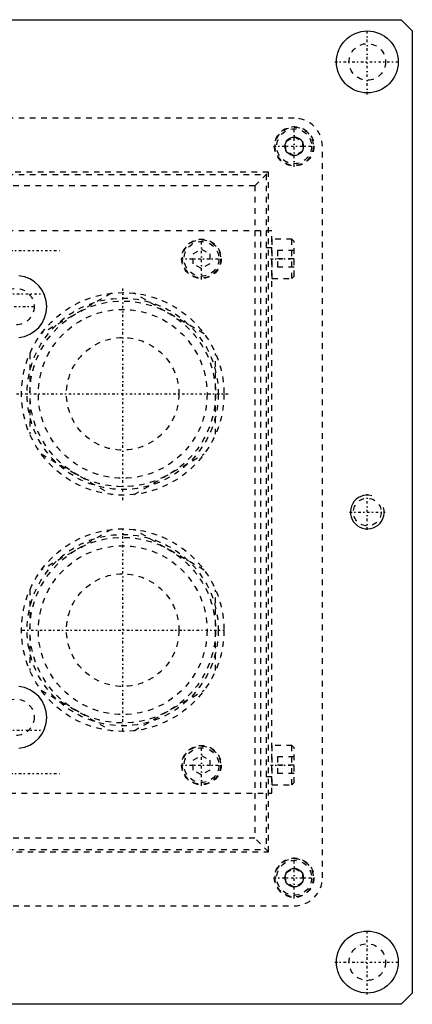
# Model space of a CAD drawing. Extents: x -400 to 147, y -88 to 88.
# Tile 6 of 6: x 77 to 147, y -88 to 88. Entities that reach past the tile are written whole.
import ezdxf

# ---------------------------------------------------------------- set-up
doc = ezdxf.new("R2010")
doc.units = 0
doc.linetypes.add('CENTER', pattern=[1.5, 0.45, -0.5, 0.05, -0.5])
doc.linetypes.add('DASHED', pattern=[2, 1, -1])
for name, color, linetype in [('AM_0', 7, 'CONTINUOUS'), ('AM_10', 7, 'CONTINUOUS'), ('AM_3', 7, 'DASHED'), ('AM_7', 7, 'CENTER')]:
    doc.layers.add(name, color=color, linetype=linetype)

msp = doc.modelspace()

# ---------------------------------------------------------------- linework, layer by layer
at = {"layer": 'AM_0', "color": 7, "linetype": 'CONTINUOUS'}
for p, q in [((-57, 87.5), (145, 87.5)), ((145, 87.5), (147, 85.5)), ((147, 85.5), (147, -85.5)), ((147, -85.5), (145, -87.5)), ((145, -87.5), (-57, -87.5))]:
    msp.add_line(p, q, dxfattribs=at)
for centre, radius in [((139, 80), 5.5), ((126, 65), 1.65), ((126, -65), 1.65), ((139, -80), 5.5)]:
    msp.add_circle(centre, radius, dxfattribs=at)
for centre in [(76.5, 36.5), (76.5, -36.5)]:
    msp.add_arc(centre, 5.5, 275.2159, 84.7841, dxfattribs=at)
at = {"layer": 'AM_10', "color": 7, "linetype": 'CONTINUOUS'}
msp.add_arc((139, 0), 3, 75, 15, dxfattribs=at)
at = {"layer": 'AM_3', "color": 6, "linetype": 'DASHED'}
for p, q in [((126, 70), (-38, 70)), ((124.5, 65.87), (126, 66.73)), ((126, 66.73), (127.5, 65.87)), ((124.5, 64.13), (124.5, 65.87)), ((127.5, 65.87), (127.5, 64.13)), ((131, -65), (131, 65)), ((126, 63.27), (124.5, 64.13)), ((127.5, 64.13), (126, 63.27)), ((121.4, 60.4), (-33.4, 60.4)), ((-33, 60), (121, 60)), ((119, 58), (121.4, 60.4)), ((121, 60), (121, -60)), ((121.4, -60.4), (121.4, 60.4)), ((119, 58), (-31, 58)), ((119, 58), (119, -58)), ((122, 50), (39.5, 50)), ((120, 50), (120, -50)), ((122, -50), (122, 50)), ((125.6, 48.5), (122.1, 48.5)), ((122.1, 41.5), (122.1, 48.5)), ((126, 48.1), (125.6, 48.5)), ((125.6, 41.5), (125.6, 48.5)), ((126, 41.9), (126, 48.1)), ((108, 45.87), (109.5, 46.73)), ((108, 44.13), (108, 45.87)), ((109.5, 46.73), (111, 45.87)), ((111, 45.87), (111, 44.13)), ((121, 47), (122, 47)), ((123, 46.5), (123, 43.5)), ((126, 46.5), (123, 46.5)), ((109.5, 43.27), (108, 44.13)), ((111, 44.13), (109.5, 43.27)), ((126, 45), (123, 45)), ((126, 43.5), (123, 43.5)), ((122.1, 41.5), (125.6, 41.5)), ((125.6, 41.5), (126, 41.9)), ((93.48, 38.89), (81.02, 31.69)), ((109.98, 31.69), (97.52, 38.89)), ((79, 28.19), (79, 13.81)), ((112, 13.81), (112, 28.19)), ((81.02, 10.31), (93.48, 3.11)), ((97.52, 3.11), (109.98, 10.31)), ((93.48, -3.11), (81.02, -10.31)), ((109.98, -10.31), (97.52, -3.11)), ((79, -13.81), (79, -28.19)), ((112, -28.19), (112, -13.81)), ((81.02, -31.69), (93.48, -38.89)), ((97.52, -38.89), (109.98, -31.69)), ((125.6, -41.5), (122.1, -41.5)), ((122.1, -48.5), (122.1, -41.5)), ((126, -41.9), (125.6, -41.5)), ((125.6, -48.5), (125.6, -41.5)), ((126, -48.1), (126, -41.9)), ((108, -44.13), (109.5, -43.27)), ((109.5, -43.27), (111, -44.13)), ((123, -43.5), (123, -46.5)), ((126, -43.5), (123, -43.5)), ((108, -45.87), (108, -44.13)), ((111, -44.13), (111, -45.87)), ((126, -45), (123, -45)), ((109.5, -46.73), (108, -45.87)), ((111, -45.87), (109.5, -46.73)), ((121, -47), (122, -47)), ((126, -46.5), (123, -46.5)), ((122.1, -48.5), (125.6, -48.5)), ((125.6, -48.5), (126, -48.1)), ((39.5, -50), (122, -50)), ((119, -58), (-31, -58)), ((121.4, -60.4), (119, -58)), ((-33.4, -60.4), (121.4, -60.4)), ((-33, -60), (121, -60)), ((124.5, -64.13), (126, -63.27)), ((124.5, -65.87), (124.5, -64.13)), ((126, -63.27), (127.5, -64.13)), ((127.5, -64.13), (127.5, -65.87)), ((126, -66.73), (124.5, -65.87)), ((127.5, -65.87), (126, -66.73)), ((-38, -70), (126, -70))]:
    msp.add_line(p, q, dxfattribs=at)
for centre, radius in [((139, 80), 3.25), ((126, 65), 3.5), ((126, 65), 3.4), ((126, 65), 3.1), ((109.5, 45), 3.5), ((109.5, 45), 3.4), ((109.5, 45), 3.1), ((76.5, 36.5), 3.25), ((95.5, 21), 18), ((95.5, 21), 17), ((95.5, 21), 16.5), ((95.5, 21), 15), ((95.5, 21), 10), ((139, 0), 2.46), ((95.5, -21), 18), ((95.5, -21), 17), ((95.5, -21), 16.5), ((95.5, -21), 15), ((95.5, -21), 10), ((76.5, -36.5), 3.25), ((109.5, -45), 3.5), ((109.5, -45), 3.4), ((109.5, -45), 3.1), ((126, -65), 3.5), ((126, -65), 3.4), ((126, -65), 3.1), ((139, -80), 3.25)]:
    msp.add_circle(centre, radius, dxfattribs=at)
for centre, radius, start, end in [((126, 65), 5, 0, 90), ((122.1, 48.4), 0.1, 90, 180), ((122.1, 41.6), 0.1, 180, 270), ((122.1, -41.6), 0.1, 90, 180), ((122.1, -48.4), 0.1, 180, 270), ((126, -65), 5, 270, 0)]:
    msp.add_arc(centre, radius, start, end, dxfattribs=at)
at = {"layer": 'AM_7', "color": 4, "linetype": 'CENTER'}
for p, q in [((139, 74.22), (139, 85.78)), ((133.22, 80), (144.78, 80)), ((126, 61.33), (126, 68.67)), ((122.33, 65), (129.68, 65)), ((109.5, 41.33), (109.5, 48.67)), ((67.75, 46.5), (84.25, 46.5)), ((105.83, 45), (113.17, 45)), ((121.8, 45), (126.2, 45)), ((70.5, 38.75), (81.5, 38.75)), ((95.5, 2.1), (95.5, 39.9)), ((73.09, 36.5), (79.91, 36.5)), ((76.6, 21), (114.4, 21)), ((139, -3.15), (139, 3.15)), ((135.85, 0), (142.15, 0)), ((95.5, -38.85), (95.5, -3.15)), ((77.65, -21), (113.35, -21)), ((70.5, -38.75), (81.5, -38.75)), ((109.5, -48.67), (109.5, -41.33)), ((105.83, -45), (113.17, -45)), ((121.8, -45), (126.2, -45)), ((67.75, -46.5), (84.25, -46.5)), ((126, -68.67), (126, -61.33)), ((122.33, -65), (129.68, -65)), ((139, -85.78), (139, -74.22)), ((133.22, -80), (144.78, -80))]:
    msp.add_line(p, q, dxfattribs=at)

doc.saveas('drawing.dxf')
